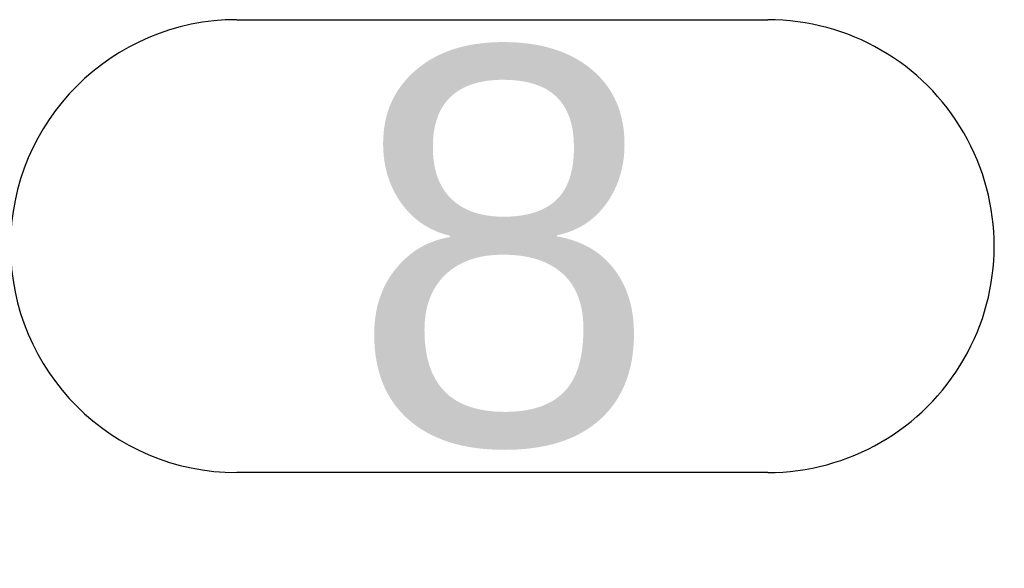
# Model space of a CAD drawing. Header units: millimetres. Extents: x 4464 to 5058, y 2900 to 3320.
# Tile 59 of 110: x 4807.45 to 4816.15, y 2977.5 to 2982.35. Entities that reach past the tile are written whole.
import ezdxf
from ezdxf.enums import TextEntityAlignment as Align

# ---------------------------------------------------------------- set-up
doc = ezdxf.new("R2010")
doc.units = ezdxf.units.MM
doc.layers.get('0').update_dxf_attribs({"linetype": 'CONTINUOUS'})
doc.layers.add('DIM49', color=4, linetype='CONTINUOUS')
doc.layers.add('TXT_ALL', color=7, linetype='CONTINUOUS')
doc.styles.add('ARIAL', font='arial.ttf')

# ---------------------------------------------------------------- blocks, each defined once
blk = doc.blocks.new('SHAPE_06172', base_point=(4802.45482621, 2977.76565466))
at = {"layer": 'DIM49', "color": 3}
for p, q in [((4809.37020164, 2982.34871608), (4814.05797132, 2982.34871608)), ((4802.45482621, 2977.76565466), (4807.37020164, 2980.34871608)), ((4814.05797132, 2978.34871608), (4809.37020164, 2978.34871608)), ((4802.56448652, 2978.00255769), (4802.34271588, 2978.00255769)), ((4802.71359384, 2977.80255769), (4802.19628535, 2977.80255769)), ((4802.65872287, 2977.60255769), (4802.25041685, 2977.60255769))]:
    blk.add_line(p, q, dxfattribs=at)
blk.add_lwpolyline([(4802.26138876, 2977.5870168), (4802.31421486, 2977.54303845), (4802.37662339, 2977.51423101), (4802.44436132, 2977.50255769), (4802.5128124, 2977.50881399), (4802.57731183, 2977.53257355), (4802.63346406, 2977.57221721), (4802.67744242, 2977.62504331), (4802.70624985, 2977.68745184), (4802.71792318, 2977.75518976), (4802.71166688, 2977.82364085), (4802.68790731, 2977.88814028), (4802.64826366, 2977.94429251), (4802.59543756, 2977.98827087), (4802.53302903, 2978.0170783), (4802.4652911, 2978.02875162), (4802.39684001, 2978.02249532), (4802.33234059, 2977.99873576), (4802.27618836, 2977.9590921), (4802.23221, 2977.906266), (4802.20340257, 2977.84385747), (4802.19172924, 2977.77611955), (4802.19798554, 2977.70766846), (4802.22174511, 2977.64316904)], close=True, dxfattribs=at)
for centre, start_param, end_param in [((4809.37020164, 2980.34871608), 1.57079633, 4.71238898), ((4814.05797132, 2980.34871608), 4.71238898, 7.853981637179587)]:
    blk.add_ellipse(centre, major_axis=(2, 0), ratio=1, start_param=start_param, end_param=end_param, dxfattribs=at)
at = {"layer": 'TXT_ALL', "style": 'ARIAL'}
blk.add_text('8', height=3.5, dxfattribs=at).set_placement((4810.37020164, 2980.34871608), align=Align.MIDDLE_LEFT)
blk = doc.blocks.new('Tussen baluster (doorgaande sierregel)_04259')
blk.add_blockref('SHAPE_06172', (4802.45482621, 2977.76565466))
blk = doc.blocks.new('_A3D0207_02745')
blk.add_blockref('Tussen baluster (doorgaande sierregel)_04259', (0, 0))
blk = doc.blocks.new('_ANS0207_02744')
blk.add_blockref('_A3D0207_02745', (0, 0))

msp = doc.modelspace()

# ---------------------------------------------------------------- block references
msp.add_blockref('_ANS0207_02744', (0, 0))

doc.saveas('drawing.dxf')
